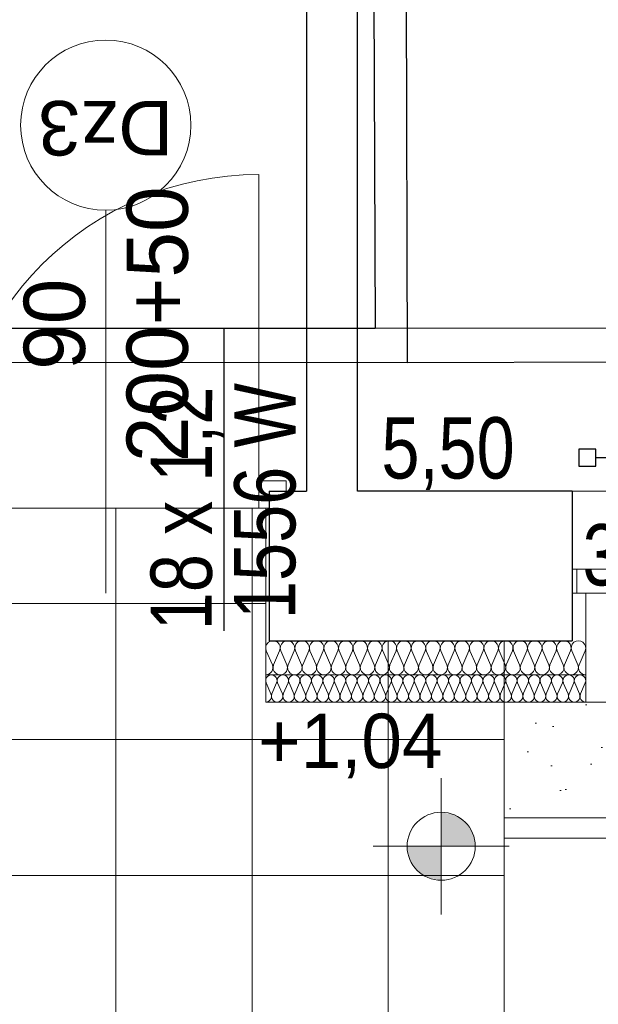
# Model space of a CAD drawing. Extents: x -440864 to -355682, y 13652 to 155872.
# Tile 10 of 179: x -424288 to -422588, y 21845 to 24737. Entities that reach past the tile are written whole.
import ezdxf
from ezdxf.lldxf.tags import DXFTag

# ---------------------------------------------------------------- set-up
doc = ezdxf.new("R2010")
doc.units = 0
doc.header["$MEASUREMENT"] = 0
for name, color, linetype in [('#podkład', 252, 'Continuous'), ('Arch ocieplenie', 252, 'Continuous'), ('Inwent Izolacje', 252, 'Continuous'), ('INWENT RZĘDNE', 252, 'Continuous'), ('IS_Armatura_Therm', 7, 'SOLID'), ('IS_Opisy_działek_Therm', 7, 'SOLID'), ('IS_Powrót', 5, 'DASH'), ('IS_Text_Armatury_Therm', 7, 'Continuous'), ('IS_Text_Odbiornikow_Therm', 7, 'Continuous'), ('IS_Zasilanie', 1, 'SOLID')]:
    doc.layers.add(name, color=color, linetype=linetype)
for name, color, linetype, lineweight in [('Arch drzwi_Nr_Pióra__10', 252, 'Continuous', 18), ('Arch ocieplenie_Nr_Pióra__9', 252, 'Continuous', 13), ('Arch okna_Nr_Pióra__82', 252, 'Continuous', 20), ('Arch opisy okien_Nr_Pióra__9', 252, 'Continuous', 13), ('Arch opisy_Nr_Pióra__9', 252, 'Continuous', 13), ('Arch teren_Nr_Pióra__5', 252, 'Continuous', 13), ('Arch wykończenie_Nr_Pióra__3', 252, 'Continuous', 18), ('Arch wykończenie_Nr_Pióra__81', 252, 'Continuous', 9), ('Inwent Izolacje_Nr_Pióra__2', 252, 'Continuous', 13), ('INWENT OPISY_Nr_Pióra__9', 252, 'Continuous', 13), ('INWENT RZĘDNE_Nr_Pióra__21', 252, 'Continuous', 9), ('INWENT. OKNA_Nr_Pióra__5', 252, 'Continuous', 13), ('INWENT.ŚCIANY_Nr_Pióra__1', 252, 'Continuous', 25), ('INWENT.ŚCIANY_Nr_Pióra__2', 252, 'Continuous', 13), ('INWENT.ŚCIANY_Nr_Pióra__21', 252, 'Continuous', 9), ('Istniejące schody_Nr_Pióra__5', 252, 'Continuous', 13)]:
    doc.layers.add(name, color=color, linetype=linetype, lineweight=lineweight)
doc.styles.add('GENERATED_STYLE_10', font='arial.ttf')
doc.styles.add('GENERATED_STYLE_2', font='txt')
doc.styles.add('GENERATED_STYLE_6', font='txt')
doc.styles.get("Standard").update_dxf_attribs({"font": 'arial.ttf', "width": 0.8, "bigfont": 'BIGFONT.SHX'})
tags = doc.linetypes.add('DASH', pattern=[15, 10, -5]).pattern_tags.tags
tags[6:7] = [DXFTag(74, 4), DXFTag(75, 0), DXFTag(340, '0'), DXFTag(46, 0.0), DXFTag(50, 0.0), DXFTag(44, 0.0), DXFTag(45, 0.0)]
tags[4:5] = [DXFTag(74, 4), DXFTag(75, 0), DXFTag(340, '0'), DXFTag(46, 0.0), DXFTag(50, 0.0), DXFTag(44, 0.0), DXFTag(45, 0.0)]
tags = doc.linetypes.add('SOLID', pattern=[10, 10, 0]).pattern_tags.tags
tags[6:7] = [DXFTag(74, 4), DXFTag(75, 0), DXFTag(340, '0'), DXFTag(46, 0.0), DXFTag(50, 0.0), DXFTag(44, 0.0), DXFTag(45, 0.0)]
tags[4:5] = [DXFTag(74, 4), DXFTag(75, 0), DXFTag(340, '0'), DXFTag(46, 0.0), DXFTag(50, 0.0), DXFTag(44, 0.0), DXFTag(45, 0.0)]

# ---------------------------------------------------------------- blocks, each defined once
blk = doc.blocks.new('Izolacja cieplna 14_7', base_point=(-423564.9, 22732.6))
at = {"layer": 'Arch ocieplenie_Nr_Pióra__9', "linetype": 'Continuous'}
for p, q in [((-423563.5, 22788.8), (-423549.6, 22756.5)), ((-423546.8, 22756.5), (-423532.8, 22788.8)), ((-423530, 22788.8), (-423516, 22756.5)), ((-423513.2, 22756.5), (-423499.2, 22788.8)), ((-423496.4, 22788.8), (-423482.4, 22756.5)), ((-423479.6, 22756.5), (-423465.6, 22788.8)), ((-423462.8, 22788.8), (-423448.9, 22756.5)), ((-423446, 22756.5), (-423432.1, 22788.8)), ((-423429.3, 22788.8), (-423415.3, 22756.5)), ((-423412.5, 22756.5), (-423398.5, 22788.8)), ((-423395.7, 22788.8), (-423381.7, 22756.5)), ((-423378.9, 22756.5), (-423364.9, 22788.8)), ((-423362.1, 22788.8), (-423348.1, 22756.5)), ((-423345.3, 22756.5), (-423331.4, 22788.8)), ((-423328.5, 22788.8), (-423314.6, 22756.5)), ((-423311.8, 22756.5), (-423297.8, 22788.8)), ((-423295, 22788.8), (-423281, 22756.5)), ((-423278.2, 22756.5), (-423264.2, 22788.8)), ((-423261.4, 22788.8), (-423247.4, 22756.5)), ((-423244.6, 22756.5), (-423230.6, 22788.8)), ((-423227.8, 22788.8), (-423213.9, 22756.5)), ((-423211, 22756.5), (-423197.1, 22788.8)), ((-423194.3, 22788.8), (-423180.3, 22756.5)), ((-423177.5, 22756.5), (-423163.5, 22788.8)), ((-423160.7, 22788.8), (-423146.7, 22756.5)), ((-423143.9, 22756.5), (-423129.9, 22788.8)), ((-423127.1, 22788.8), (-423113.1, 22756.5)), ((-423110.3, 22756.5), (-423096.4, 22788.8)), ((-423093.5, 22788.8), (-423079.6, 22756.5)), ((-423076.8, 22756.5), (-423062.8, 22788.8)), ((-423060, 22788.8), (-423046, 22756.5)), ((-423043.2, 22756.5), (-423029.2, 22788.8)), ((-423026.4, 22788.8), (-423012.4, 22756.5)), ((-423009.6, 22756.5), (-422995.6, 22788.8)), ((-422992.8, 22788.8), (-422978.9, 22756.5)), ((-422976, 22756.5), (-422962.1, 22788.8)), ((-422959.3, 22788.8), (-422945.3, 22756.5)), ((-422942.5, 22756.5), (-422928.5, 22788.8)), ((-422925.7, 22788.8), (-422911.7, 22756.5)), ((-422908.9, 22756.5), (-422894.9, 22788.8)), ((-422892.1, 22788.8), (-422878.1, 22756.5)), ((-422875.3, 22756.5), (-422861.4, 22788.8)), ((-422858.5, 22788.8), (-422844.6, 22756.5)), ((-422841.8, 22756.5), (-422827.8, 22788.8)), ((-422825, 22788.8), (-422811, 22756.5)), ((-422808.2, 22756.5), (-422794.2, 22788.8)), ((-422791.4, 22788.8), (-422777.4, 22756.5)), ((-422774.6, 22756.5), (-422760.6, 22788.8)), ((-422757.8, 22788.8), (-422743.9, 22756.5)), ((-422741, 22756.5), (-422727.1, 22788.8)), ((-422724.3, 22788.8), (-422710.3, 22756.5)), ((-422707.5, 22756.5), (-422693.5, 22788.8)), ((-422690.7, 22788.8), (-422676.7, 22756.5)), ((-422673.9, 22756.5), (-422659.9, 22788.8)), ((-422657.1, 22788.8), (-422643.1, 22756.5)), ((-422640.3, 22756.5), (-422626.4, 22788.8))]:
    blk.add_line(p, q, dxfattribs=at)
for centre, start_param, end_param in [((-423548.2, 22795.6), 4.299595, 8.266775), ((-423514.6, 22795.6), 4.299595, 8.266775), ((-423481, 22795.6), 4.299595, 8.266775), ((-423447.4, 22795.6), 4.299595, 8.266775), ((-423413.9, 22795.6), 4.299595, 8.266775), ((-423380.3, 22795.6), 4.299595, 8.266775), ((-423346.7, 22795.6), 4.299595, 8.266775), ((-423313.2, 22795.6), 4.299595, 8.266775), ((-423279.6, 22795.6), 4.299595, 8.266775), ((-423246, 22795.6), 4.299595, 8.266775), ((-423212.4, 22795.6), 4.299595, 8.266775), ((-423178.9, 22795.6), 4.299595, 8.266775), ((-423145.3, 22795.6), 4.299595, 8.266775), ((-423111.7, 22795.6), 4.299595, 8.266775), ((-423078.2, 22795.6), 4.299595, 8.266775), ((-423044.6, 22795.6), 4.299595, 8.266775), ((-423011, 22795.6), 4.299595, 8.266775), ((-422977.4, 22795.6), 4.299595, 8.266775), ((-422943.9, 22795.6), 4.299595, 8.266775), ((-422910.3, 22795.6), 4.299595, 8.266775), ((-422876.7, 22795.6), 4.299595, 8.266775), ((-422843.2, 22795.6), 4.299595, 8.266775), ((-422809.6, 22795.6), 4.299595, 8.266775), ((-422776, 22795.6), 4.299595, 8.266775), ((-422742.4, 22795.6), 4.299595, 8.266775), ((-422708.9, 22795.6), 4.299595, 8.266775), ((-422675.3, 22795.6), 4.299595, 8.266775), ((-422641.7, 22795.6), 4.299595, 8.266775), ((-423564.9, 22749.6), 3.141593, 5.125182), ((-423531.4, 22749.6), 1.158004, 5.125183), ((-423497.8, 22749.6), 1.158004, 5.125183), ((-423464.2, 22749.6), 1.158004, 5.125183), ((-423430.7, 22749.6), 1.158004, 5.125183), ((-423397.1, 22749.6), 1.158004, 5.125183), ((-423363.5, 22749.6), 1.158004, 5.125183), ((-423329.9, 22749.6), 1.158004, 5.125183), ((-423296.4, 22749.6), 1.158004, 5.125183), ((-423262.8, 22749.6), 1.158004, 5.125183), ((-423229.2, 22749.6), 1.158004, 5.125183), ((-423195.7, 22749.6), 1.158004, 5.125183), ((-423162.1, 22749.6), 1.158004, 5.125183), ((-423128.5, 22749.6), 1.158004, 5.125183), ((-423094.9, 22749.6), 1.158004, 5.125183), ((-423061.4, 22749.6), 1.158004, 5.125183), ((-423027.8, 22749.6), 1.158004, 5.125183), ((-422994.2, 22749.6), 1.158004, 5.125183), ((-422960.7, 22749.6), 1.158004, 5.125183), ((-422927.1, 22749.6), 1.158004, 5.125183), ((-422893.5, 22749.6), 1.158004, 5.125183), ((-422859.9, 22749.6), 1.158004, 5.125183), ((-422826.4, 22749.6), 1.158004, 5.125183), ((-422792.8, 22749.6), 1.158004, 5.125183), ((-422759.2, 22749.6), 1.158004, 5.125183), ((-422725.7, 22749.6), 1.158004, 5.125183), ((-422692.1, 22749.6), 1.158004, 5.125183), ((-422658.5, 22749.6), 1.158004, 5.125183), ((-422624.9, 22749.6), 1.158004, 3.141593)]:
    blk.add_ellipse(centre, major_axis=(0, 17), ratio=0.986557, start_param=start_param, end_param=end_param, dxfattribs=at)
blk = doc.blocks.new('Izolacja cieplna 14_258', base_point=(-423564.9, 22812.6))
at = {"layer": 'Inwent Izolacje_Nr_Pióra__2', "linetype": 'Continuous'}
for p, q in [((-423563.2, 22882.8), (-423545.4, 22842.4)), ((-423541.8, 22842.4), (-423524, 22882.8)), ((-423520.4, 22882.8), (-423502.7, 22842.4)), ((-423499.1, 22842.4), (-423481.3, 22882.8)), ((-423477.7, 22882.8), (-423459.9, 22842.4)), ((-423456.3, 22842.4), (-423438.6, 22882.8)), ((-423435, 22882.8), (-423417.2, 22842.4)), ((-423413.6, 22842.4), (-423395.8, 22882.8)), ((-423392.2, 22882.8), (-423374.5, 22842.4)), ((-423370.9, 22842.4), (-423353.1, 22882.8)), ((-423349.5, 22882.8), (-423331.7, 22842.4)), ((-423328.2, 22842.4), (-423310.4, 22882.8)), ((-423306.8, 22882.8), (-423289, 22842.4)), ((-423285.4, 22842.4), (-423267.7, 22882.8)), ((-423264.1, 22882.8), (-423246.3, 22842.4)), ((-423242.7, 22842.4), (-423224.9, 22882.8)), ((-423221.3, 22882.8), (-423203.6, 22842.4)), ((-423200, 22842.4), (-423182.2, 22882.8)), ((-423178.6, 22882.8), (-423160.8, 22842.4)), ((-423157.2, 22842.4), (-423139.5, 22882.8)), ((-423135.9, 22882.8), (-423118.1, 22842.4)), ((-423114.5, 22842.4), (-423096.7, 22882.8)), ((-423093.2, 22882.8), (-423075.4, 22842.4)), ((-423071.8, 22842.4), (-423054, 22882.8)), ((-423050.4, 22882.8), (-423032.7, 22842.4)), ((-423029.1, 22842.4), (-423011.3, 22882.8)), ((-423007.7, 22882.8), (-422989.9, 22842.4)), ((-422986.3, 22842.4), (-422968.6, 22882.8)), ((-422965, 22882.8), (-422947.2, 22842.4)), ((-422943.6, 22842.4), (-422925.8, 22882.8)), ((-422922.2, 22882.8), (-422904.5, 22842.4)), ((-422900.9, 22842.4), (-422883.1, 22882.8)), ((-422879.5, 22882.8), (-422861.7, 22842.4)), ((-422858.2, 22842.4), (-422840.4, 22882.8)), ((-422836.8, 22882.8), (-422819, 22842.4)), ((-422815.4, 22842.4), (-422797.7, 22882.8)), ((-422794.1, 22882.8), (-422776.3, 22842.4)), ((-422772.7, 22842.4), (-422754.9, 22882.8)), ((-422751.3, 22882.8), (-422733.6, 22842.4)), ((-422730, 22842.4), (-422712.2, 22882.8)), ((-422708.6, 22882.8), (-422690.8, 22842.4)), ((-422687.2, 22842.4), (-422669.5, 22882.8)), ((-422665.9, 22882.8), (-422648.1, 22842.4)), ((-422644.5, 22842.4), (-422626.7, 22882.8))]:
    blk.add_line(p, q, dxfattribs=at)
for centre, start_param, end_param in [((-423543.6, 22891.3), 5.870392, 9.837571), ((-423500.9, 22891.3), 5.870392, 9.837571), ((-423458.1, 22891.3), 5.870392, 9.837571), ((-423415.4, 22891.3), 5.870392, 9.837571), ((-423372.7, 22891.3), 5.870392, 9.837571), ((-423329.9, 22891.3), 5.870392, 9.837571), ((-423287.2, 22891.3), 5.870392, 9.837571), ((-423244.5, 22891.3), 5.870392, 9.837571), ((-423201.8, 22891.3), 5.870392, 9.837571), ((-423159, 22891.3), 5.870392, 9.837571), ((-423116.3, 22891.3), 5.870392, 9.837571), ((-423073.6, 22891.3), 5.870392, 9.837571), ((-423030.9, 22891.3), 5.870392, 9.837571), ((-422988.1, 22891.3), 5.870392, 9.837571), ((-422945.4, 22891.3), 5.870392, 9.837571), ((-422902.7, 22891.3), 5.870392, 9.837571), ((-422859.9, 22891.3), 5.870392, 9.837571), ((-422817.2, 22891.3), 5.870392, 9.837571), ((-422774.5, 22891.3), 5.870392, 9.837571), ((-422731.8, 22891.3), 5.870392, 9.837571), ((-422689, 22891.3), 5.870392, 9.837571), ((-422646.3, 22891.3), 5.870392, 9.837571), ((-423564.9, 22833.9), 4.712389, 6.695979), ((-423522.2, 22833.9), 2.7288, 6.695979), ((-423479.5, 22833.9), 2.7288, 6.695979), ((-423436.8, 22833.9), 2.7288, 6.695979), ((-423394, 22833.9), 2.7288, 6.695979), ((-423351.3, 22833.9), 2.7288, 6.695979), ((-423308.6, 22833.9), 2.7288, 6.695979), ((-423265.9, 22833.9), 2.7288, 6.695979), ((-423223.1, 22833.9), 2.7288, 6.695979), ((-423180.4, 22833.9), 2.7288, 6.695979), ((-423137.7, 22833.9), 2.7288, 6.695979), ((-423094.9, 22833.9), 2.7288, 6.695979), ((-423052.2, 22833.9), 2.7288, 6.695979), ((-423009.5, 22833.9), 2.7288, 6.695979), ((-422966.8, 22833.9), 2.7288, 6.695979), ((-422924, 22833.9), 2.7288, 6.695979), ((-422881.3, 22833.9), 2.7288, 6.695979), ((-422838.6, 22833.9), 2.7288, 6.695979), ((-422795.9, 22833.9), 2.7288, 6.695979), ((-422753.1, 22833.9), 2.7288, 6.695979), ((-422710.4, 22833.9), 2.7288, 6.695979), ((-422667.7, 22833.9), 2.7288, 6.695979), ((-422624.9, 22833.9), 2.7288, 4.712389)]:
    blk.add_ellipse(centre, major_axis=(21.4, 0), ratio=0.995514, start_param=start_param, end_param=end_param, dxfattribs=at)
blk = doc.blocks.new('Koty wysokościowe_16', base_point=(-423049.5, 22308.9))
at = {"layer": 'INWENT RZĘDNE_Nr_Pióra__21', "linetype": 'Continuous'}
for points in [[(-423049.5, 22308.9), (-422949.5, 22308.9), (-422957.1, 22347.2), (-422978.8, 22379.6), (-423011.2, 22401.3), (-423049.5, 22408.9)], [(-423049.5, 22308.9), (-423149.5, 22308.9), (-423141.9, 22270.7), (-423120.2, 22238.2), (-423087.8, 22216.5), (-423049.5, 22208.9)]]:
    blk.add_hatch(color=256, dxfattribs=at).paths.add_polyline_path(points, flags=0)
for p, q in [((-423049.5, 22108.9), (-423049.5, 22508.9)), ((-423249.5, 22308.9), (-422849.5, 22308.9))]:
    blk.add_line(p, q, dxfattribs=at)
blk.add_circle((-423049.5, 22308.9), 100, dxfattribs=at)
at = {"layer": 'INWENT RZĘDNE_Nr_Pióra__21', "insert": (-423587.3, 22508.9), "char_height": 160, "attachment_point": 7, "style": 'GENERATED_STYLE_2'}
blk.add_mtext('{+1,04}', dxfattribs=at)
blk = doc.blocks.new('parter')
at = {"layer": 'Arch okna_Nr_Pióra__82', "linetype": 'Continuous'}
h = blk.add_hatch(dxfattribs=at)
h.set_pattern_fill('Render', color=252, style=0, pattern_type=2)
h.set_pattern_definition([(45, (0, 350), (-111.36932, 111.36932), [0, -105, 0, -157.5]), (110, (350, 350), (148.00159, 53.86817), [0, -77, 0, -133])])
h.paths.add_polyline_path([(-415304.9, 22682.6), (-415304.9, 22732.6), (-422864.9, 22732.6), (-422864.9, 22392.6), (-414758.4, 22392.6), (-414758.2, 22682.6)], flags=0)
at = {"layer": 'Arch drzwi_Nr_Pióra__10', "color": 252, "linetype": 'Continuous'}
for p, q in [((-423584.9, 23382.6), (-423584.9, 24282.6)), ((-423504.9, 23382.6), (-423584.9, 23382.6)), ((-423584.9, 23382.6), (-423584.9, 23302.6)), ((-423504.9, 23382.6), (-423504.9, 23352.6)), ((-423584.9, 23302.6), (-423554.9, 23302.6))]:
    blk.add_line(p, q, dxfattribs=at)
blk.add_arc((-423584.9, 23382.6), 900, 90, 180, dxfattribs=at)
at = {"layer": 'Arch opisy_Nr_Pióra__9', "color": 252, "linetype": 'Continuous'}
blk.add_line((-424034.9, 24177.6), (-424034.9, 23052.6), dxfattribs=at)
blk.add_circle((-424034.9, 24427.6), 250, dxfattribs=at)
at = {"layer": 'Arch teren_Nr_Pióra__5', "color": 252, "linetype": 'Continuous'}
for p, q in [((-414818.6, 22392.6), (-422864.9, 22392.6)), ((-414758.5, 22332.6), (-422864.9, 22332.6))]:
    blk.add_line(p, q, dxfattribs=at)
at = {"layer": 'Arch wykończenie_Nr_Pióra__3', "color": 252, "linetype": 'Continuous'}
for p, q in [((-423564.9, 23302.6), (-423564.9, 22732.6)), ((-422624.9, 22732.6), (-422624.9, 23052.6)), ((-423564.9, 22732.6), (-422624.9, 22732.6))]:
    blk.add_line(p, q, dxfattribs=at)
at = {"layer": 'Arch wykończenie_Nr_Pióra__81', "color": 252, "linetype": 'Continuous'}
for p, q in [((-424484.9, 23302.6), (-423584.9, 23302.6)), ((-424004.9, 23302.6), (-424004.9, 20282.6)), ((-423604.9, 23302.6), (-423604.9, 20282.6)), ((-423564.9, 23022.6), (-424504.9, 23022.6)), ((-422864.9, 22622.6), (-429854.9, 22622.6)), ((-422864.9, 22222.6), (-429854.9, 22222.6))]:
    blk.add_line(p, q, dxfattribs=at)
at = {"layer": 'INWENT. OKNA_Nr_Pióra__5', "color": 252, "linetype": 'Continuous'}
for p, q in [((-422664.9, 23122.6), (-421764.9, 23122.6)), ((-422650.9, 23122.6), (-422650.9, 23052.6)), ((-422664.9, 23052.6), (-421764.9, 23052.6))]:
    blk.add_line(p, q, dxfattribs=at)
at = {"layer": 'INWENT.ŚCIANY_Nr_Pióra__1', "color": 252, "linetype": 'Continuous'}
for p, q in [((-423444.9, 27312.6), (-423444.9, 23352.6)), ((-423294.9, 23352.6), (-423294.9, 27012.6)), ((-423554.9, 23352.6), (-423554.9, 22912.6)), ((-423554.9, 23352.6), (-423444.9, 23352.6)), ((-422664.9, 23352.6), (-423294.9, 23352.6)), ((-422664.9, 23352.6), (-422664.9, 22912.6)), ((-423554.9, 22912.6), (-422664.9, 22912.6))]:
    blk.add_line(p, q, dxfattribs=at)
at = {"layer": 'INWENT.ŚCIANY_Nr_Pióra__2', "color": 252, "linetype": 'Continuous'}
blk.add_line((-423564.9, 22812.6), (-422624.9, 22812.6), dxfattribs=at)
at = {"layer": 'INWENT.ŚCIANY_Nr_Pióra__21', "color": 252, "linetype": 'Continuous'}
for p, q in [((-422664.9, 23352.6), (-421764.9, 23352.6)), ((-422624.9, 22732.6), (-421804.9, 22732.6))]:
    blk.add_line(p, q, dxfattribs=at)
at = {"layer": 'Istniejące schody_Nr_Pióra__5', "color": 252, "linetype": 'Continuous'}
for p, q in [((-423204.9, 22912.6), (-423204.9, 21422.6)), ((-422864.9, 21422.6), (-422864.9, 22912.6))]:
    blk.add_line(p, q, dxfattribs=at)
at = {"layer": 'Arch ocieplenie', "color": 252, "linetype": 'Continuous', "lineweight": 13}
blk.add_blockref('Izolacja cieplna 14_7', (-423564.9, 22732.6), dxfattribs=at)
at = {"layer": 'Inwent Izolacje', "color": 252, "linetype": 'Continuous', "lineweight": 13}
blk.add_blockref('Izolacja cieplna 14_258', (-423564.9, 22812.6), dxfattribs=at)
at = {"layer": 'INWENT RZĘDNE', "color": 252}
blk.add_blockref('Koty wysokościowe_16', (-423049.5, 22308.9), dxfattribs=at)
at = {"layer": 'Arch opisy okien_Nr_Pióra__9', "color": 252, "linetype": 'Continuous', "insert": (-424034.9, 24338.5), "char_height": 160, "attachment_point": 2, "rotation": 180, "style": 'GENERATED_STYLE_10'}
blk.add_mtext('{Dz3}', dxfattribs=at)
at = {"layer": 'INWENT OPISY_Nr_Pióra__9', "color": 252, "linetype": 'Continuous', "insert": (-424275.8, 23842.6), "char_height": 180, "width": 1346.334, "attachment_point": 2, "rotation": 90, "line_spacing_factor": 1.007146, "style": 'GENERATED_STYLE_6'}
blk.add_mtext('{90\\P200+50}', dxfattribs=at)

msp = doc.modelspace()

# ---------------------------------------------------------------- block references
at = {"layer": '#podkład', "color": 3, "lineweight": 50}
msp.add_blockref('parter', (0, 0), dxfattribs=at)

# ---------------------------------------------------------------- next in the draw order: linework, layer by layer
at = {"layer": 'IS_Armatura_Therm', "lineweight": 30, "ltscale": 10}
for p, q in [((-422595, 23475.4), (-422645, 23475.4)), ((-422645, 23475.4), (-422645, 23425.4)), ((-422595, 23425.4), (-422595, 23475.4)), ((-422520, 23450.4), (-422595, 23450.4)), ((-422645, 23425.4), (-422595, 23425.4))]:
    msp.add_line(p, q, dxfattribs=at)
at = {"layer": 'IS_Opisy_działek_Therm', "ltscale": 10}
msp.add_line((-423686.9, 22941.7), (-423686.9, 23830.4), dxfattribs=at)
at = {"layer": 'IS_Powrót', "lineweight": 30, "ltscale": 10}
for p, q in [((-423258.5, 27412.6), (-423243.5, 23830.3)), ((-423243.5, 23830.3), (-425500.1, 23830.6)), ((-422420, 23831.7), (-423243.5, 23830.3))]:
    msp.add_line(p, q, dxfattribs=at)
at = {"layer": 'IS_Zasilanie', "lineweight": 30, "ltscale": 10}
for p, q in [((-423158.5, 27412.6), (-423149.9, 23729.4)), ((-423149.9, 23729.4), (-425420.5, 23731.7)), ((-422320, 23731.7), (-423149.9, 23729.4))]:
    msp.add_line(p, q, dxfattribs=at)

# ---------------------------------------------------------------- next in the draw order: texts
at = {"layer": 'IS_Opisy_działek_Therm', "ltscale": 10, "char_height": 180, "rotation": 89.9}
for s, insert, attachment_point in [('\\fArial|b0|i0;18 x 1,2', (-423688.7, 23659.1), 9), ('\\fArial|b0|i0;1556 W', (-423657, 23669.9), 3)]:
    msp.add_mtext(s, dxfattribs=dict(at, insert=insert, attachment_point=attachment_point))
at = {"layer": 'IS_Opisy_działek_Therm', "color": 3, "lineweight": 50, "ltscale": 10, "char_height": 180, "rotation": 89.9}
for insert, attachment_point in [((-423981.7, 23610.2), 9), ((-423924.1, 23610.1), 3), ((-423907.2, 23155.2), 9), ((-423907.2, 23155.2), 9)]:
    msp.add_mtext('\\fArial|b0|i0;', dxfattribs=dict(at, insert=insert, attachment_point=attachment_point))
at = {"layer": 'IS_Text_Armatury_Therm', "linetype": 'SOLID', "ltscale": 10, "insert": (-422833.6, 23355.9), "char_height": 180, "attachment_point": 9}
msp.add_mtext('\\fArial|b0|i0;5,50  ', dxfattribs=at)
at = {"layer": 'IS_Text_Odbiornikow_Therm', "linetype": 'SOLID', "ltscale": 10, "insert": (-424723.3, 24223.1), "char_height": 180, "attachment_point": 3, "rotation": 90}
msp.add_mtext('\\fArial|b0|i0;720 mm', dxfattribs=at)
at = {"layer": 'IS_Text_Odbiornikow_Therm', "linetype": 'SOLID', "ltscale": 10, "insert": (-421750.5, 23072.7), "char_height": 180, "attachment_point": 9}
msp.add_mtext('\\fArial|b0|i0;33KV/600', dxfattribs=at)

doc.saveas('drawing.dxf')
